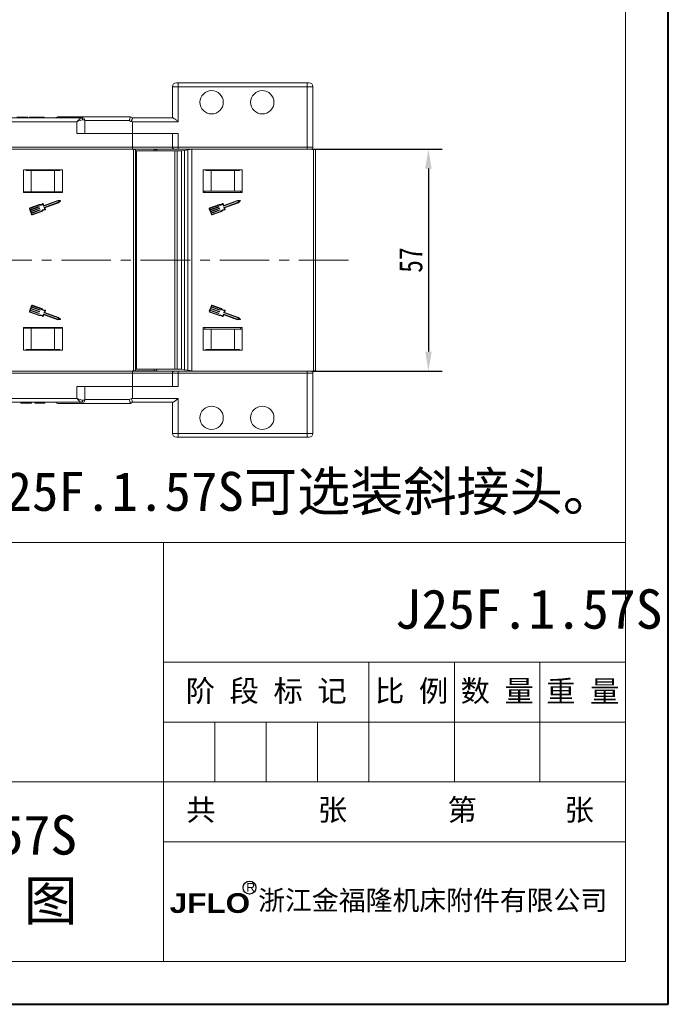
# Model space of a CAD drawing. Header units: millimetres. Extents: x 2471 to 3393, y -390 to 262.
# Tile 17 of 49: x 3227 to 3393, y -390 to -137. Entities that reach past the tile are written whole.
import ezdxf

# ---------------------------------------------------------------- set-up
doc = ezdxf.new("R2010")
doc.units = ezdxf.units.MM
doc.linetypes.add('CENTER2', pattern=[28.575, 19.05, -3.175, 3.175, -3.175])
doc.linetypes.add('CENTERX2', pattern=[20.32, 12.7, -2.54, 2.54, -2.54])
doc.layers.add('标注', color=1, linetype='Continuous', lineweight=13)
doc.layers.add('标注线', color=7, linetype='Continuous', lineweight=15)
doc.styles.get("Standard").update_dxf_attribs({"font": '仿宋_GB2312.ttf', "width": 0.8})
doc.styles.add('样式 1', font='仿宋_GB2312.ttf', dxfattribs={"width": 0.8, "height": 6})
doc.styles.add('样式 6', font='仿宋_GB2312.ttf')
doc.dimstyles.new('副本 ISO-25.1', dxfattribs={"dimtxt": 6, "dimasz": 5, "dimexe": 3.5, "dimexo": 0.625, "dimgap": 1.5, "dimtad": 1, "dimdsep": 46, "dimtxsty": 'Standard', "dimcen": 2.5, "dimadec": 0, "dimazin": 0, "dimtfac": 1, "dimtmove": 0, "dimatfit": 3, "dimfxl": 0, "dimarcsym": 0})

# ---------------------------------------------------------------- blocks, each defined once
blk = doc.blocks.new('*D646')
at = {"color": 0, "lineweight": -2}
for p, q in [((3301.8, -170.13), (3335.25, -170.13)), ((3331.75, -175.13), (3331.75, -222.13)), ((3301.73, -227.13), (3335.25, -227.13))]:
    blk.add_line(p, q, dxfattribs=at)
at = {"color": 0, "lineweight": 9}
for points in [[(3330.92, -175.13), (3332.58, -175.13), (3331.75, -170.13)], [(3330.92, -222.13), (3332.58, -222.13), (3331.75, -227.13)]]:
    blk.add_solid(points, dxfattribs=at)
at = {"layer": 'Defpoints', "color": 0, "lineweight": 9}
for p in [(3301.18, -170.13), (3301.11, -227.13), (3331.75, -227.13)]:
    blk.add_point(p, dxfattribs=at)
at = {"color": 0, "lineweight": 9, "insert": (3327.25, -198.63), "char_height": 6, "attachment_point": 5, "rotation": 90}
blk.add_mtext('57', dxfattribs=at)

msp = doc.modelspace()

# ---------------------------------------------------------------- linework, layer by layer
at = {"color": 7, "lineweight": 40}
for p, q in [((3393.32, -389.69), (3393.32, 262.465)), ((2471.08, -389.69), (3393.32, -389.69))]:
    msp.add_line(p, q, dxfattribs=at)
at = {"color": 7, "lineweight": 13}
for p, q in [((3382.341, -378.711), (3382.341, 251.486)), ((2890.447, -271.116), (3382.341, -271.116)), ((2987.095, -378.711), (3382.341, -378.711))]:
    msp.add_line(p, q, dxfattribs=at)
at = {"color": 7, "linetype": 'Continuous', "lineweight": 15}
for p, q in [((3266.059, -154.131), (3266.059, -162.131)), ((3266.059, -154.131), (3267.559, -154.131)), ((3267.559, -153.131), (3267.059, -153.131)), ((3267.559, -153.131), (3267.559, -154.131)), ((3267.559, -153.131), (3300.608, -153.131)), ((3300.608, -154.131), (3267.559, -154.131)), ((3267.559, -154.131), (3267.559, -163.131)), ((3300.608, -153.131), (3300.608, -154.131)), ((3301.108, -153.131), (3300.608, -153.131)), ((3300.608, -169.631), (3300.608, -154.131)), ((3302.108, -154.131), (3300.608, -154.131)), ((3302.108, -154.131), (3302.108, -169.631)), ((3209.806, -162.131), (3242.656, -162.131)), ((3241.538, -163.131), (3209.806, -163.131)), ((3228.921, -161.931), (3226.101, -161.931)), ((3228.921, -161.931), (3228.921, -162.131)), ((3229.331, -161.931), (3229.331, -162.131)), ((3231.234, -161.931), (3231.234, -162.131)), ((3233.126, -161.931), (3233.126, -162.131)), ((3236.806, -161.831), (3255.286, -161.831)), ((3241.538, -166.131), (3241.538, -163.131)), ((3242.656, -162.131), (3243.038, -162.131)), ((3243.029, -162.631), (3243.538, -162.631)), ((3243.538, -166.131), (3243.538, -162.631)), ((3254.977, -162.831), (3243.538, -162.831)), ((3255.33, -163.025), (3254.977, -162.831)), ((3255.286, -161.831), (3255.286, -161.831)), ((3255.286, -161.831), (3255.806, -162.131)), ((3255.806, -162.131), (3266.144, -162.131)), ((3255.806, -163.131), (3255.806, -166.131)), ((3267.559, -163.131), (3255.806, -163.131)), ((3241.538, -166.131), (3255.806, -166.131)), ((3255.806, -166.131), (3255.806, -169.631)), ((3255.806, -166.131), (3267.559, -166.131)), ((3266.059, -166.131), (3266.059, -169.631)), ((3267.559, -169.631), (3267.559, -166.131)), ((3224.726, -169.631), (3255.806, -169.631)), ((3255.806, -170.131), (3224.726, -170.131)), ((3255.804, -170.201), (3241.306, -170.131)), ((3256.095, -170.228), (3241.306, -170.131)), ((3261.345, -170.228), (3255.804, -170.201)), ((3255.804, -170.226), (3255.804, -170.201)), ((3255.806, -169.631), (3255.806, -170.131)), ((3255.806, -169.631), (3266.059, -169.631)), ((3266.559, -170.131), (3255.806, -170.131)), ((3256.095, -198.631), (3256.095, -170.228)), ((3256.095, -170.228), (3256.595, -170.231)), ((3256.595, -170.231), (3256.595, -198.631)), ((3256.595, -170.581), (3256.862, -170.581)), ((3256.862, -170.581), (3256.862, -198.631)), ((3256.862, -170.581), (3266.663, -170.581)), ((3261.345, -170.228), (3262.003, -170.231)), ((3261.345, -170.581), (3261.345, -170.228)), ((3262.003, -170.231), (3262.003, -170.581)), ((3266.059, -169.631), (3267.559, -169.631)), ((3267.559, -170.131), (3266.559, -170.131)), ((3266.663, -170.581), (3266.663, -198.631)), ((3266.663, -170.581), (3267.223, -170.581)), ((3267.223, -170.581), (3267.223, -198.631)), ((3267.223, -170.581), (3268.392, -170.581)), ((3267.559, -169.631), (3300.608, -169.631)), ((3267.559, -169.631), (3267.559, -170.131)), ((3300.608, -170.131), (3267.559, -170.131)), ((3268.392, -170.581), (3269.179, -170.465)), ((3268.392, -170.581), (3268.392, -198.631)), ((3269.179, -170.465), (3270.001, -170.345)), ((3269.179, -170.465), (3269.179, -198.631)), ((3270.001, -170.345), (3270.986, -170.2)), ((3270.001, -198.631), (3270.001, -170.345)), ((3271.458, -170.131), (3270.986, -170.2)), ((3270.986, -170.2), (3270.986, -198.631)), ((3302.247, -170.228), (3287.458, -170.131)), ((3300.608, -169.631), (3300.608, -170.131)), ((3300.608, -169.631), (3302.108, -169.631)), ((3301.608, -170.131), (3300.608, -170.131)), ((3302.247, -198.631), (3302.247, -170.228)), ((3302.247, -170.228), (3302.747, -170.231)), ((3302.747, -170.231), (3302.747, -198.631)), ((3237.806, -175.481), (3227.806, -175.481)), ((3227.806, -175.481), (3227.806, -181.281)), ((3228.472, -175.631), (3228.472, -175.481)), ((3229.806, -175.631), (3228.472, -175.631)), ((3229.806, -181.131), (3229.806, -175.631)), ((3235.806, -175.631), (3229.806, -175.631)), ((3235.806, -181.131), (3235.806, -175.631)), ((3237.139, -175.631), (3235.806, -175.631)), ((3237.139, -175.481), (3237.139, -175.631)), ((3237.806, -181.281), (3237.806, -175.481)), ((3283.958, -175.481), (3273.958, -175.481)), ((3273.958, -175.481), (3273.958, -181.281)), ((3274.625, -175.631), (3274.625, -175.481)), ((3275.958, -175.631), (3274.625, -175.631)), ((3275.958, -180.931), (3275.958, -175.631)), ((3281.958, -175.631), (3275.958, -175.631)), ((3281.958, -180.931), (3281.958, -175.631)), ((3283.291, -175.631), (3281.958, -175.631)), ((3283.291, -175.481), (3283.291, -175.631)), ((3283.958, -181.281), (3283.958, -175.481)), ((3229.806, -181.131), (3227.806, -181.131)), ((3227.806, -181.281), (3237.806, -181.281)), ((3228.206, -181.131), (3228.206, -181.281)), ((3235.806, -181.131), (3229.806, -181.131)), ((3237.806, -181.131), (3235.806, -181.131)), ((3237.406, -181.131), (3237.406, -181.281)), ((3275.958, -180.931), (3273.958, -180.931)), ((3273.958, -181.281), (3283.958, -181.281)), ((3274.358, -180.931), (3274.358, -181.281)), ((3281.958, -180.931), (3275.958, -180.931)), ((3283.958, -180.931), (3281.958, -180.931)), ((3283.558, -180.931), (3283.558, -181.281)), ((3231.852, -184.373), (3229.474, -185.242)), ((3231.858, -184.507), (3229.518, -185.362)), ((3232.975, -184.744), (3232.806, -184.281)), ((3233.051, -184.581), (3232.893, -184.147)), ((3236.629, -183.443), (3233.016, -184.763)), ((3236.609, -183.315), (3233.092, -184.6)), ((3233.148, -185.123), (3236.76, -183.803)), ((3233.281, -185.21), (3236.828, -183.914)), ((3237.274, -183.349), (3236.609, -183.315)), ((3237.118, -183.469), (3236.629, -183.443)), ((3236.76, -183.803), (3237.118, -183.469)), ((3236.828, -183.914), (3237.315, -183.459)), ((3278.004, -184.373), (3275.626, -185.242)), ((3278.011, -184.507), (3275.67, -185.362)), ((3279.127, -184.744), (3278.958, -184.281)), ((3279.203, -184.581), (3279.045, -184.147)), ((3282.781, -183.443), (3279.168, -184.763)), ((3282.761, -183.315), (3279.244, -184.6)), ((3279.3, -185.123), (3282.912, -183.803)), ((3279.433, -185.21), (3282.98, -183.914)), ((3283.426, -183.349), (3282.761, -183.315)), ((3283.27, -183.469), (3282.781, -183.443)), ((3282.912, -183.803), (3283.27, -183.469)), ((3282.98, -183.914), (3283.467, -183.459)), ((3229.36, -185.488), (3229.886, -186.927)), ((3229.48, -185.444), (3229.567, -185.684)), ((3229.567, -185.684), (3231.741, -184.889)), ((3231.785, -185.009), (3229.611, -185.804)), ((3229.611, -185.804), (3229.721, -186.103)), ((3229.721, -186.103), (3231.894, -185.309)), ((3231.938, -185.429), (3229.764, -186.223)), ((3229.764, -186.223), (3229.874, -186.523)), ((3229.874, -186.523), (3232.048, -185.729)), ((3232.091, -185.849), (3229.918, -186.643)), ((3229.918, -186.643), (3230.005, -186.883)), ((3230.087, -186.921), (3232.428, -186.066)), ((3230.131, -187.041), (3232.509, -186.172)), ((3231.782, -184.909), (3231.804, -184.968)), ((3231.935, -185.328), (3231.957, -185.388)), ((3232.088, -185.748), (3232.11, -185.808)), ((3233.298, -185.628), (3233.129, -185.164)), ((3233.451, -185.674), (3233.281, -185.21)), ((3275.512, -185.488), (3276.038, -186.927)), ((3275.632, -185.444), (3275.719, -185.684)), ((3275.719, -185.684), (3277.893, -184.889)), ((3277.937, -185.009), (3275.763, -185.804)), ((3275.763, -185.804), (3275.873, -186.103)), ((3275.873, -186.103), (3278.046, -185.309)), ((3278.09, -185.429), (3275.917, -186.223)), ((3275.917, -186.223), (3276.026, -186.523)), ((3276.026, -186.523), (3278.2, -185.729)), ((3278.244, -185.849), (3276.07, -186.643)), ((3276.07, -186.643), (3276.158, -186.883)), ((3276.239, -186.921), (3278.58, -186.066)), ((3276.283, -187.041), (3278.661, -186.172)), ((3277.934, -184.909), (3277.956, -184.968)), ((3278.087, -185.328), (3278.109, -185.388)), ((3278.241, -185.748), (3278.263, -185.808)), ((3279.45, -185.628), (3279.281, -185.164)), ((3279.603, -185.674), (3279.433, -185.21)), ((3256.095, -227.034), (3256.095, -198.631)), ((3256.595, -198.631), (3256.595, -227.031)), ((3256.862, -198.631), (3256.862, -226.681)), ((3266.663, -198.631), (3266.663, -226.681)), ((3267.223, -198.631), (3267.223, -226.681)), ((3268.392, -198.631), (3268.392, -226.681)), ((3269.179, -198.631), (3269.179, -226.796)), ((3270.001, -226.917), (3270.001, -198.631)), ((3270.986, -198.631), (3270.986, -227.062)), ((3302.247, -227.034), (3302.247, -198.631)), ((3302.747, -198.631), (3302.747, -227.031)), ((3229.886, -210.335), (3229.36, -211.774)), ((3229.474, -212.02), (3231.852, -212.889)), ((3229.567, -211.578), (3229.48, -211.818)), ((3229.518, -211.9), (3231.858, -212.755)), ((3231.741, -212.372), (3229.567, -211.578)), ((3229.721, -211.158), (3229.611, -211.458)), ((3229.611, -211.458), (3231.785, -212.252)), ((3231.894, -211.952), (3229.721, -211.158)), ((3229.874, -210.739), (3229.764, -211.038)), ((3229.764, -211.038), (3231.938, -211.833)), ((3232.048, -211.533), (3229.874, -210.739)), ((3230.005, -210.379), (3229.918, -210.619)), ((3229.918, -210.619), (3232.091, -211.413)), ((3232.428, -211.196), (3230.087, -210.341)), ((3232.509, -211.09), (3230.131, -210.221)), ((3231.804, -212.293), (3231.782, -212.353)), ((3231.957, -211.873), (3231.935, -211.933)), ((3232.11, -211.454), (3232.088, -211.514)), ((3233.129, -212.098), (3233.298, -211.634)), ((3236.76, -213.458), (3233.148, -212.138)), ((3233.281, -212.051), (3233.451, -211.588)), ((3236.828, -213.347), (3233.281, -212.051)), ((3276.038, -210.335), (3275.512, -211.774)), ((3275.626, -212.02), (3278.004, -212.889)), ((3275.719, -211.578), (3275.632, -211.818)), ((3275.67, -211.9), (3278.011, -212.755)), ((3277.893, -212.372), (3275.719, -211.578)), ((3275.873, -211.158), (3275.763, -211.458)), ((3275.763, -211.458), (3277.937, -212.252)), ((3278.046, -211.952), (3275.873, -211.158)), ((3276.026, -210.739), (3275.917, -211.038)), ((3275.917, -211.038), (3278.09, -211.833)), ((3278.2, -211.533), (3276.026, -210.739)), ((3276.158, -210.379), (3276.07, -210.619)), ((3276.07, -210.619), (3278.244, -211.413)), ((3278.58, -211.196), (3276.239, -210.341)), ((3278.661, -211.09), (3276.283, -210.221)), ((3277.956, -212.293), (3277.934, -212.353)), ((3278.109, -211.873), (3278.087, -211.933)), ((3278.263, -211.454), (3278.241, -211.514)), ((3279.281, -212.098), (3279.45, -211.634)), ((3282.912, -213.458), (3279.3, -212.138)), ((3279.433, -212.051), (3279.603, -211.588)), ((3282.98, -213.347), (3279.433, -212.051)), ((3232.806, -212.981), (3232.975, -212.517)), ((3232.893, -213.115), (3233.051, -212.681)), ((3233.016, -212.498), (3236.629, -213.818)), ((3233.092, -212.662), (3236.609, -213.947)), ((3236.609, -213.947), (3237.274, -213.913)), ((3236.629, -213.818), (3237.118, -213.793)), ((3237.118, -213.793), (3236.76, -213.458)), ((3237.315, -213.802), (3236.828, -213.347)), ((3278.958, -212.981), (3279.127, -212.517)), ((3279.045, -213.115), (3279.203, -212.681)), ((3279.168, -212.498), (3282.781, -213.818)), ((3279.244, -212.662), (3282.761, -213.947)), ((3282.761, -213.947), (3283.426, -213.913)), ((3282.781, -213.818), (3283.27, -213.793)), ((3283.27, -213.793), (3282.912, -213.458)), ((3283.467, -213.802), (3282.98, -213.347)), ((3237.806, -215.981), (3227.806, -215.981)), ((3227.806, -215.981), (3227.806, -221.781)), ((3229.806, -216.131), (3227.806, -216.131)), ((3228.206, -215.981), (3228.206, -216.131)), ((3229.806, -216.131), (3229.806, -221.631)), ((3235.806, -216.131), (3229.806, -216.131)), ((3235.806, -216.131), (3235.806, -221.631)), ((3237.806, -216.131), (3235.806, -216.131)), ((3237.406, -215.981), (3237.406, -216.131)), ((3237.806, -221.781), (3237.806, -215.981)), ((3283.958, -215.981), (3273.958, -215.981)), ((3273.958, -215.981), (3273.958, -221.781)), ((3273.958, -216.331), (3275.958, -216.331)), ((3274.358, -215.981), (3274.358, -216.331)), ((3275.958, -216.331), (3275.958, -221.631)), ((3275.958, -216.331), (3281.958, -216.331)), ((3281.958, -216.331), (3281.958, -221.631)), ((3281.958, -216.331), (3283.958, -216.331)), ((3283.558, -215.981), (3283.558, -216.331)), ((3283.958, -221.781), (3283.958, -215.981)), ((3227.806, -221.781), (3237.806, -221.781)), ((3228.472, -221.631), (3228.472, -221.781)), ((3229.806, -221.631), (3228.472, -221.631)), ((3235.806, -221.631), (3229.806, -221.631)), ((3237.139, -221.631), (3235.806, -221.631)), ((3237.139, -221.781), (3237.139, -221.631)), ((3273.958, -221.781), (3283.958, -221.781)), ((3274.625, -221.631), (3275.958, -221.631)), ((3274.625, -221.781), (3274.625, -221.631)), ((3275.958, -221.631), (3281.958, -221.631)), ((3281.958, -221.631), (3283.291, -221.631)), ((3283.291, -221.631), (3283.291, -221.781)), ((3255.806, -227.131), (3224.726, -227.131)), ((3241.306, -227.131), (3256.095, -227.034)), ((3241.306, -227.131), (3255.804, -227.061)), ((3255.804, -227.061), (3261.345, -227.034)), ((3255.804, -227.061), (3255.804, -227.036)), ((3266.559, -227.131), (3255.806, -227.131)), ((3255.806, -227.631), (3255.806, -227.131)), ((3256.595, -227.031), (3256.095, -227.034)), ((3256.862, -226.681), (3256.595, -226.681)), ((3266.663, -226.681), (3256.862, -226.681)), ((3261.345, -227.034), (3261.345, -226.681)), ((3262.003, -227.031), (3261.345, -227.034)), ((3262.003, -226.681), (3262.003, -227.031)), ((3266.559, -227.131), (3267.559, -227.131)), ((3267.223, -226.681), (3266.663, -226.681)), ((3268.392, -226.681), (3267.223, -226.681)), ((3267.559, -227.131), (3300.608, -227.131)), ((3267.559, -227.131), (3267.559, -227.631)), ((3269.179, -226.796), (3268.392, -226.681)), ((3270.001, -226.917), (3269.179, -226.796)), ((3270.986, -227.062), (3270.001, -226.917)), ((3270.986, -227.062), (3271.458, -227.131)), ((3287.458, -227.131), (3302.247, -227.034)), ((3300.608, -227.131), (3300.608, -227.631)), ((3300.608, -227.131), (3301.608, -227.131)), ((3302.747, -227.031), (3302.247, -227.034)), ((3224.726, -227.631), (3255.806, -227.631)), ((3255.806, -231.131), (3255.806, -227.631)), ((3255.806, -227.631), (3266.059, -227.631)), ((3266.059, -227.631), (3266.059, -231.131)), ((3267.559, -227.631), (3266.059, -227.631)), ((3267.559, -227.631), (3267.559, -231.131)), ((3300.608, -227.631), (3267.559, -227.631)), ((3300.608, -243.131), (3300.608, -227.631)), ((3302.108, -227.631), (3300.608, -227.631)), ((3302.108, -227.631), (3302.108, -243.131)), ((3241.538, -231.131), (3241.538, -234.131)), ((3241.538, -231.131), (3255.806, -231.131)), ((3243.538, -234.631), (3243.538, -231.131)), ((3267.559, -231.131), (3255.806, -231.131)), ((3255.806, -234.131), (3255.806, -231.131)), ((3241.538, -234.131), (3209.806, -234.131)), ((3243.029, -234.631), (3243.538, -234.631)), ((3243.538, -234.431), (3254.977, -234.431)), ((3254.977, -234.431), (3255.33, -234.237)), ((3255.806, -234.131), (3267.559, -234.131)), ((3267.559, -234.131), (3267.559, -243.131)), ((3209.806, -235.131), (3242.656, -235.131)), ((3227.178, -235.331), (3227.178, -235.131)), ((3227.178, -235.331), (3227.434, -235.331)), ((3227.434, -235.331), (3227.434, -235.131)), ((3227.434, -235.331), (3229.126, -235.331)), ((3229.126, -235.331), (3229.126, -235.131)), ((3229.126, -235.331), (3229.896, -235.331)), ((3229.896, -235.331), (3229.896, -235.131)), ((3230.716, -235.331), (3230.716, -235.131)), ((3230.803, -235.331), (3230.803, -235.131)), ((3232.045, -235.331), (3232.045, -235.131)), ((3233.28, -235.331), (3233.28, -235.131)), ((3255.286, -235.431), (3236.806, -235.431)), ((3242.656, -235.131), (3243.038, -235.131)), ((3255.806, -235.131), (3255.286, -235.431)), ((3255.286, -235.431), (3255.286, -235.431)), ((3266.144, -235.131), (3255.806, -235.131)), ((3266.059, -235.131), (3266.059, -243.131)), ((3267.559, -243.131), (3266.059, -243.131)), ((3267.059, -244.131), (3267.559, -244.131)), ((3267.559, -243.131), (3300.608, -243.131)), ((3267.559, -243.131), (3267.559, -244.131)), ((3300.608, -244.131), (3267.559, -244.131)), ((3300.608, -243.131), (3300.608, -244.131)), ((3302.108, -243.131), (3300.608, -243.131)), ((3300.608, -244.131), (3301.108, -244.131))]:
    msp.add_line(p, q, dxfattribs=at)
at = {"color": 1, "linetype": 'CENTERX2', "lineweight": 13}
msp.add_line((3311.23, -198.631), (2760.568, -198.631), dxfattribs=at)
at = {"color": 7, "lineweight": 15}
for p, q in [((3263.767, -378.711), (3263.767, -271.116)), ((3263.767, -301.858), (3382.341, -301.858)), ((3316.467, -332.599), (3316.467, -301.858)), ((3338.425, -332.599), (3338.425, -301.858)), ((3360.383, -332.599), (3360.383, -301.858)), ((3263.767, -317.228), (3382.341, -317.228)), ((3276.942, -332.599), (3276.942, -317.228)), ((3290.117, -332.599), (3290.117, -317.228)), ((3303.292, -332.599), (3303.292, -317.228)), ((2987.095, -332.599), (3248.397, -332.599)), ((3248.397, -332.599), (3382.341, -332.599)), ((3263.767, -347.97), (3382.341, -347.97))]:
    msp.add_line(p, q, dxfattribs=at)
at = {"color": 7, "linetype": 'Continuous', "lineweight": 15}
for centre in [(3276.108, -158.131), (3289.108, -158.131), (3276.108, -239.131), (3289.108, -239.131)]:
    msp.add_circle(centre, 3, dxfattribs=at)
for centre, radius, start, end in [((3267.059, -154.131), 1, 90, 180), ((3301.108, -154.131), 1, 0, 90), ((3236.806, -162.831), 1, 90, 135.573), ((3242.581, -162.575), 0.451, 352.91865, 80.4798), ((3243.038, -162.631), 0.5, 0, 90), ((3266.559, -169.631), 0.5, 180, 270), ((3301.608, -169.631), 0.5, 270, 360), ((3232.109, -183.46), 0.949, 254.2528, 315.58546), ((3232.109, -183.46), 1.076, 256.51116, 310.30711), ((3232.833, -184.169), 0.0638, 20.07046, 135.58546), ((3237.271, -183.413), 0.0638, 313.09192, 87.049), ((3278.262, -183.46), 0.949, 254.2528, 315.58546), ((3278.262, -183.46), 1.076, 256.51116, 310.30711), ((3278.985, -184.169), 0.0638, 20.07046, 135.58546), ((3283.423, -183.413), 0.0638, 313.09192, 87.049), ((3229.54, -185.422), 0.192, 110.07046, 200.07046), ((3229.54, -185.422), 0.0638, 110.07046, 200.07046), ((3230.065, -186.861), 0.192, 200.07046, 290.07046), ((3230.065, -186.861), 0.0638, 200.07046, 290.07046), ((3231.752, -184.919), 0.0319, 20.07046, 110.07046), ((3231.774, -184.979), 0.0319, 290.07046, 20.07046), ((3231.905, -185.339), 0.0319, 20.07046, 110.07046), ((3231.927, -185.399), 0.0319, 290.07046, 20.07046), ((3232.058, -185.759), 0.0319, 20.07046, 110.07046), ((3232.08, -185.819), 0.0319, 290.07046, 20.07046), ((3233.295, -186.704), 1.076, 89.8338, 143.62975), ((3233.295, -186.704), 0.949, 84.55545, 145.88812), ((3233.005, -184.733), 0.0319, 200.07046, 290.07046), ((3233.081, -184.57), 0.0319, 200.07046, 290.07046), ((3233.158, -185.153), 0.0319, 110.07046, 200.07046), ((3233.391, -185.696), 0.0638, 264.55545, 20.07046), ((3275.692, -185.422), 0.192, 110.07046, 200.07046), ((3275.692, -185.422), 0.0638, 110.07046, 200.07046), ((3276.218, -186.861), 0.192, 200.07046, 290.07046), ((3276.218, -186.861), 0.0638, 200.07046, 290.07046), ((3277.904, -184.919), 0.0319, 20.07046, 110.07046), ((3277.926, -184.979), 0.0319, 290.07046, 20.07046), ((3278.057, -185.339), 0.0319, 20.07046, 110.07046), ((3278.079, -185.399), 0.0319, 290.07046, 20.07046), ((3278.211, -185.759), 0.0319, 20.07046, 110.07046), ((3278.233, -185.819), 0.0319, 290.07046, 20.07046), ((3279.447, -186.704), 1.076, 89.8338, 143.62975), ((3279.447, -186.704), 0.949, 84.55545, 145.88812), ((3279.157, -184.733), 0.0319, 200.07046, 290.07046), ((3279.233, -184.57), 0.0319, 200.07046, 290.07046), ((3279.311, -185.153), 0.0319, 110.07046, 200.07046), ((3279.543, -185.696), 0.0638, 264.55545, 20.07046), ((3229.54, -211.84), 0.192, 159.92954, 249.92954), ((3229.54, -211.84), 0.0638, 159.92954, 249.92954), ((3230.065, -210.401), 0.192, 69.92954, 159.92954), ((3230.065, -210.401), 0.0638, 69.92954, 159.92954), ((3231.774, -212.282), 0.0319, 339.92954, 69.92954), ((3231.905, -211.922), 0.0319, 249.92954, 339.92954), ((3231.927, -211.862), 0.0319, 339.92954, 69.92954), ((3232.058, -211.503), 0.0319, 249.92954, 339.92954), ((3232.08, -211.443), 0.0319, 339.92954, 69.92954), ((3233.295, -210.558), 1.076, 216.37025, 270.1662), ((3233.295, -210.558), 0.949, 214.11188, 275.44455), ((3233.158, -212.109), 0.0319, 159.92954, 249.92954), ((3233.391, -211.566), 0.0638, 339.92954, 95.44455), ((3275.692, -211.84), 0.192, 159.92954, 249.92954), ((3275.692, -211.84), 0.0638, 159.92954, 249.92954), ((3276.218, -210.401), 0.192, 69.92954, 159.92954), ((3276.218, -210.401), 0.0638, 69.92954, 159.92954), ((3277.926, -212.282), 0.0319, 339.92954, 69.92954), ((3278.057, -211.922), 0.0319, 249.92954, 339.92954), ((3278.079, -211.862), 0.0319, 339.92954, 69.92954), ((3278.211, -211.503), 0.0319, 249.92954, 339.92954), ((3278.233, -211.443), 0.0319, 339.92954, 69.92954), ((3279.447, -210.558), 1.076, 216.37025, 270.1662), ((3279.447, -210.558), 0.949, 214.11188, 275.44455), ((3279.311, -212.109), 0.0319, 159.92954, 249.92954), ((3279.543, -211.566), 0.0638, 339.92954, 95.44455), ((3231.752, -212.342), 0.0319, 249.92954, 339.92954), ((3232.109, -213.802), 0.949, 44.41454, 105.7472), ((3232.109, -213.802), 1.076, 49.69289, 103.48884), ((3232.833, -213.093), 0.0638, 224.41454, 339.92954), ((3233.005, -212.528), 0.0319, 69.92954, 159.92954), ((3233.081, -212.692), 0.0319, 69.92954, 159.92954), ((3237.271, -213.849), 0.0638, 272.951, 46.90808), ((3277.904, -212.342), 0.0319, 249.92954, 339.92954), ((3278.262, -213.802), 0.949, 44.41454, 105.7472), ((3278.262, -213.802), 1.076, 49.69289, 103.48884), ((3278.985, -213.093), 0.0638, 224.41454, 339.92954), ((3279.157, -212.528), 0.0319, 69.92954, 159.92954), ((3279.233, -212.692), 0.0319, 69.92954, 159.92954), ((3283.423, -213.849), 0.0638, 272.951, 46.90808), ((3266.559, -227.631), 0.5, 90, 180), ((3301.608, -227.631), 0.5, 360, 90), ((3242.581, -234.686), 0.451, 279.5202, 7.08135), ((3243.038, -234.631), 0.5, 270, 0), ((3236.806, -234.431), 1, 224.427, 270), ((3267.059, -243.131), 1, 180, 270), ((3301.108, -243.131), 1, 270, 0)]:
    msp.add_arc(centre, radius, start, end, dxfattribs=at)
for points, knots in [([(3231.234, -161.931), (3230.939, -161.931), (3230.348, -161.931), (3229.685, -161.931), (3229.37, -161.931), (3229.344, -161.931), (3229.331, -161.931)], [0, 0, 0, 0, 0.2799425, 0.558704, 0.7790449, 1, 1, 1, 1]), ([(3233.126, -161.931), (3233.107, -161.931), (3233.067, -161.931), (3232.601, -161.931), (3231.93, -161.931), (3231.467, -161.931), (3231.234, -161.931)], [0, 0, 0, 0, 0.280551, 0.5594882, 0.779434, 1, 1, 1, 1]), ([(3242.656, -162.131), (3242.628, -162.134), (3242.572, -162.14), (3242.466, -162.192), (3242.338, -162.283), (3242.221, -162.387), (3242.064, -162.54), (3241.91, -162.706), (3241.744, -162.894), (3241.665, -162.985), (3241.619, -163.037), (3241.593, -163.067), (3241.57, -163.093), (3241.556, -163.11), (3241.548, -163.12), (3241.542, -163.126), (3241.54, -163.129), (3241.538, -163.131)], [0, 0, 0, 0, 0.1010295, 0.2049461, 0.3371683, 0.4742971, 0.5161999, 0.7436507, 0.8530899, 0.914248, 0.9321698, 0.9601369, 0.976545, 0.9861936, 0.994698, 0.9959318, 1, 1, 1, 1]), ([(3241.538, -163.131), (3241.541, -163.13), (3241.552, -163.125), (3241.59, -163.108), (3241.635, -163.089), (3241.893, -162.977), (3242.289, -162.811), (3242.743, -162.656), (3242.95, -162.638), (3243.029, -162.631)], [0, 0, 0, 0, 0.0050875, 0.0203691, 0.0708073, 0.0890863, 0.5003107, 0.809226, 1, 1, 1, 1]), ([(3254.977, -162.831), (3254.978, -162.828), (3255, -162.744), (3255.054, -162.549), (3255.134, -162.269), (3255.208, -162.026), (3255.264, -161.863), (3255.278, -161.841), (3255.286, -161.831)], [0, 0, 0, 0, 0.0057799, 0.1637764, 0.3793246, 0.5883639, 0.7941222, 1, 1, 1, 1]), ([(3255.33, -163.025), (3255.356, -163.03), (3255.398, -163.039), (3255.452, -163.042), (3255.489, -163.033), (3255.52, -163.011), (3255.567, -162.937), (3255.621, -162.753), (3255.697, -162.497), (3255.762, -162.266), (3255.798, -162.147), (3255.804, -162.135), (3255.806, -162.131)], [0, 0, 0, 0, 0.0479201, 0.0766572, 0.0956373, 0.1147646, 0.1424223, 0.2522179, 0.4613603, 0.6703329, 0.8736718, 1, 1, 1, 1]), ([(3255.806, -163.131), (3255.797, -163.129), (3255.638, -163.093), (3255.479, -163.058), (3255.33, -163.025)], [0, 0, 0, 0, 0.0580196, 1, 1, 1, 1]), ([(3266.144, -162.131), (3266.192, -162.142), (3266.298, -162.167), (3266.591, -162.362), (3267.017, -162.688), (3267.366, -162.974), (3267.557, -163.129), (3267.559, -163.131)], [0, 0, 0, 0, 0.1664776, 0.3704483, 0.6541641, 0.9963634, 1, 1, 1, 1]), ([(3241.538, -234.131), (3241.541, -234.132), (3241.552, -234.137), (3241.59, -234.153), (3241.635, -234.173), (3241.893, -234.284), (3242.289, -234.451), (3242.743, -234.606), (3242.95, -234.624), (3243.029, -234.631)], [0, 0, 0, 0, 0.00508751, 0.02036912, 0.07080725, 0.08908627, 0.50031067, 0.809226, 1, 1, 1, 1]), ([(3242.656, -235.131), (3242.628, -235.128), (3242.572, -235.121), (3242.466, -235.069), (3242.338, -234.978), (3242.221, -234.874), (3242.064, -234.721), (3241.91, -234.555), (3241.744, -234.368), (3241.665, -234.277), (3241.619, -234.225), (3241.593, -234.195), (3241.57, -234.168), (3241.556, -234.152), (3241.548, -234.142), (3241.542, -234.135), (3241.54, -234.133), (3241.538, -234.131)], [0, 0, 0, 0, 0.10102949, 0.20494614, 0.33716829, 0.47429709, 0.5161999, 0.74365074, 0.85308987, 0.91424801, 0.93216977, 0.96013693, 0.97654495, 0.98619361, 0.99469798, 0.99593178, 1, 1, 1, 1]), ([(3254.977, -234.431), (3254.978, -234.434), (3255, -234.518), (3255.054, -234.713), (3255.134, -234.993), (3255.208, -235.235), (3255.264, -235.399), (3255.278, -235.42), (3255.286, -235.431)], [0, 0, 0, 0, 0.00577993, 0.16377641, 0.37932458, 0.58836393, 0.79412218, 1, 1, 1, 1]), ([(3255.33, -234.237), (3255.479, -234.204), (3255.638, -234.168), (3255.797, -234.133), (3255.806, -234.131)], [0, 0, 0, 0, 0.9419804, 1, 1, 1, 1]), ([(3255.33, -234.237), (3255.361, -234.231), (3255.407, -234.221), (3255.465, -234.221), (3255.501, -234.234), (3255.531, -234.264), (3255.557, -234.315), (3255.612, -234.464), (3255.675, -234.693), (3255.745, -234.935), (3255.793, -235.099), (3255.801, -235.12), (3255.806, -235.131)], [0, 0, 0, 0, 0.0557326, 0.0841244, 0.1031533, 0.1220489, 0.1581087, 0.2060796, 0.4109421, 0.609388, 0.8046359, 1, 1, 1, 1]), ([(3267.559, -234.131), (3267.557, -234.132), (3267.461, -234.21), (3267.27, -234.366), (3267.008, -234.577), (3266.769, -234.764), (3266.529, -234.941), (3266.298, -235.095), (3266.192, -235.12), (3266.144, -235.131)], [0, 0, 0, 0, 0.0036297, 0.1729379, 0.3461681, 0.4864589, 0.6302599, 0.8338406, 1, 1, 1, 1]), ([(3230.803, -235.331), (3230.866, -235.331), (3230.992, -235.331), (3231.433, -235.331), (3231.813, -235.331), (3232.045, -235.331)], [0, 0, 0, 0, 0.28012164, 0.5603549, 1, 1, 1, 1]), ([(3232.045, -235.331), (3232.24, -235.331), (3232.628, -235.331), (3233.073, -235.331), (3233.257, -235.331), (3233.272, -235.331), (3233.28, -235.331)], [0, 0, 0, 0, 0.2802457, 0.5584161, 0.7788266, 1, 1, 1, 1])]:
    msp.add_open_spline(points, degree=3, knots=knots, dxfattribs=at)
at = {"layer": '标注', "color": 7, "lineweight": 30}
msp.add_circle((3285.835, -359.726), 1.652, dxfattribs=at)

# ---------------------------------------------------------------- texts
at = {"color": 5, "lineweight": 9, "insert": (3103.023, -253.012), "char_height": 10, "attachment_point": 1, "style": '样式 1'}
msp.add_mtext_dynamic_manual_height_columns('{\\W5.8268;\\C7;  \\W1;备注:J25F.1.57S可选装斜接头。}', width=351.47686, gutter_width=30, heights=[0], dxfattribs=at)
at = {"color": 7, "insert": (3323.071, -283.161), "char_height": 10.1067, "attachment_point": 1, "style": '样式 6'}
msp.add_mtext('J25F.1.57S', dxfattribs=at)
at = {"color": 7, "linetype": 'CENTER2', "lineweight": 18, "char_height": 5.51273, "width": 59.55363, "attachment_point": 1, "style": '样式 6'}
for s, insert in [('{\\fSimSun|b0|i0|c134|p2;  第      张}', (3329.16, -336.996)), ('{\\fSimSun|b0|i0|c134|p2;  共       张}', (3262.09, -336.996))]:
    msp.add_mtext(s, dxfattribs=dict(at, insert=insert))
at = {"insert": (3172.828, -341.151), "char_height": 10.10668, "attachment_point": 1, "style": '样式 6'}
msp.add_mtext('{\\C7;J25F.1.57S\\P}结  构  图', dxfattribs=at)
at = {"layer": '标注', "color": 7, "lineweight": 9, "attachment_point": 1, "style": '样式 6'}
for s, insert, char_height, width in [('{\\fArial|b0|i0|c0|p32;R}', (3284.99, -358.536), 2.2632, 1.61494), ('{\\fArial Black|b0|i0|c0|p34;JFLO}', (3265.341, -361.175), 5.05179, 49.60936), ('{\\fSimHei|b0|i0|c134|p2;浙江金福隆机床附件有限公司}', (3288.062, -360.458), 5.05179, 95.16319)]:
    msp.add_mtext(s, dxfattribs=dict(at, insert=insert, char_height=char_height, width=width))
at = {"layer": '标注线', "color": 7, "lineweight": 18, "char_height": 5.5127, "attachment_point": 5, "style": '样式 6'}
for s, insert, width in [('阶 段 标 记', (3290.117, -309.543), 52.69941), ('比 例', (3327.446, -309.543), 21.95809), ('数 量', (3349.404, -309.543), 21.95809), ('重 量', (3371.362, -309.543), 21.95809)]:
    msp.add_mtext(s, dxfattribs=dict(at, insert=insert, width=width))

# ---------------------------------------------------------------- dimensions: what is measured, and where the dimension line sits
at = {"color": 5, "lineweight": 9}
dim = msp.add_linear_dim(base=(3331.75, -227.131), p1=(3301.177, -170.131), p2=(3301.108, -227.131), angle=90, dimstyle='副本 ISO-25.1', dxfattribs=at)
dim.commit()
dim.dimension.update_dxf_attribs({"geometry": '*D646', "text_midpoint": (3327.25, -198.631)})

doc.saveas('drawing.dxf')
